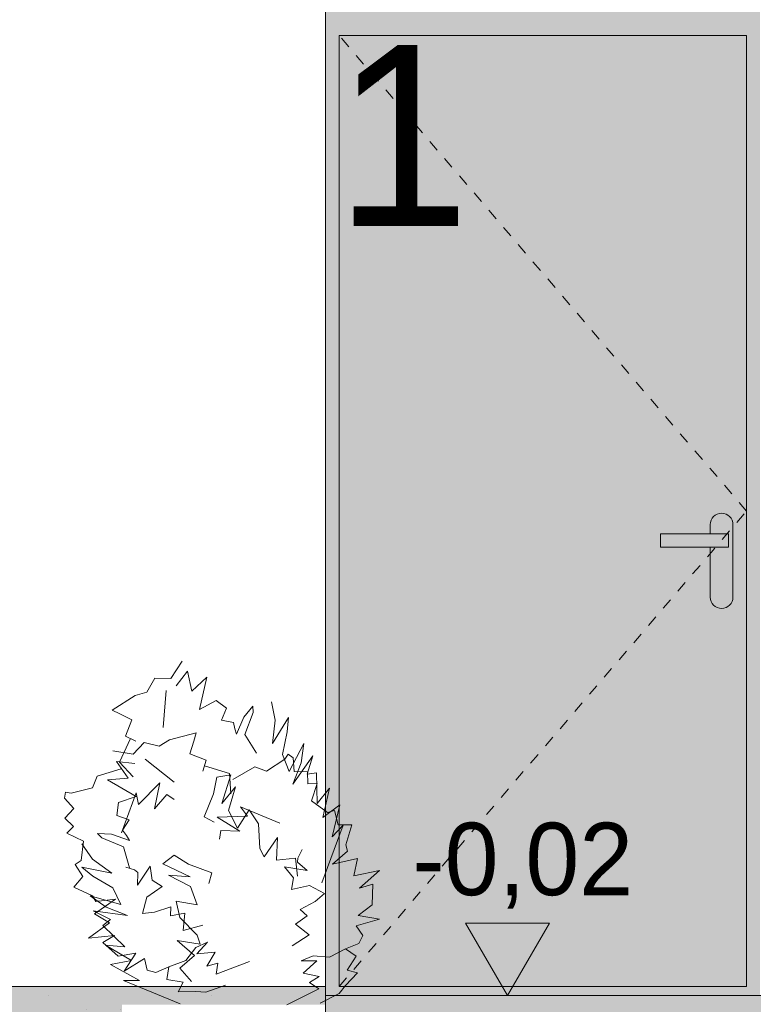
# Model space of a CAD drawing. Extents: x -366324 to -207045, y 68808 to 138616.
# Tile 115 of 170: x -216533 to -214912, y 78970 to 81145. Entities that reach past the tile are written whole.
import ezdxf

# ---------------------------------------------------------------- set-up
doc = ezdxf.new("R2010")
doc.units = 0
doc.header["$MEASUREMENT"] = 0
doc.linetypes.add('Hidden Line', pattern=[50, 25, -25])
for name, color, linetype, lineweight in [('Arch kolorystyka_Nr_Pióra__1', 7, 'Continuous', 25), ('Arch kolorystyka_Nr_Pióra__41', 7, 'Continuous', 15), ('Arch okna_Nr_Pióra__21', 7, 'Continuous', 9), ('Arch opisy okien_Nr_Pióra__18', 9, 'Continuous', 15), ('Arch schody_Nr_Pióra__21', 7, 'Continuous', 9), ('Arch wymiary_Nr_Pióra__21', 7, 'Continuous', 9), ('Arch ściany zewnętrzne_Nr_Pióra__21', 7, 'Continuous', 9)]:
    doc.layers.add(name, color=color, linetype=linetype, lineweight=lineweight)
for name, color, linetype, lineweight, true_color in [('Arch kolorystyka_Nr_Pióra__2', 7, 'Continuous', 13, 0x7f7f7f), ('Arch kolorystyka_Nr_Pióra__81', 7, 'Continuous', 9, 0x5d5d5d), ('Arch zieleń_Nr_Pióra__4', 7, 'Continuous', 9, 0x029e21)]:
    doc.layers.add(name, color=color, linetype=linetype, lineweight=lineweight, true_color=true_color)
doc.layers.add('Arch wymiary', color=7, linetype='Continuous')
doc.styles.add('GENERATED_STYLE_1', font='txt')
doc.styles.add('GENERATED_STYLE_4', font='txt')

# ---------------------------------------------------------------- blocks, each defined once
blk = doc.blocks.new('Wymiary_159', base_point=(-215455, 78989.6))
at = {"layer": 'Arch wymiary_Nr_Pióra__21', "linetype": 'Continuous'}
blk.add_hatch(color=256, dxfattribs=at).paths.add_polyline_path([(-215455, 78989.6), (-215547.8, 79149.6), (-215362.2, 79149.6)], flags=0)
for p, q in [((-215455, 78989.6), (-215547.8, 79149.6)), ((-215547.8, 79149.6), (-215362.2, 79149.6)), ((-215362.2, 79149.6), (-215455, 78989.6)), ((-215455, 78989.6), (-215575, 78989.6)), ((-215455, 78989.6), (-215335, 78989.6))]:
    blk.add_line(p, q, dxfattribs=at)
at = {"layer": 'Arch wymiary_Nr_Pióra__21', "insert": (-215665.1, 79181.6), "char_height": 160, "attachment_point": 7, "style": 'GENERATED_STYLE_1'}
blk.add_mtext('{-0,02}', dxfattribs=at)

msp = doc.modelspace()

# ---------------------------------------------------------------- hatches: boundary and pattern name
at = {"layer": 'Arch kolorystyka_Nr_Pióra__1', "linetype": 'Continuous'}
h = msp.add_hatch(dxfattribs=at)
h.set_pattern_fill('Carpet', color=256, style=0, pattern_type=2)
h.set_pattern_definition([(45, (0, 300), (-95.459415, 95.459415), [0, -90, 0, -135]), (110, (300, 300), (126.8585, 46.17272), [0, -66, 0, -114])])
h.paths.add_polyline_path([(-223816.9, 78989.6), (-222776.9, 78989.6), (-222776.9, 78969.6), (-222576.9, 78969.6), (-222576.9, 78519.6), (-222101.9, 78519.6), (-219296.9, 78519.6), (-219296.9, 78969.6), (-219096.9, 78969.6), (-219096.9, 78519.6), (-216306.9, 78519.6), (-216306.9, 78969.6), (-215856.9, 78969.6), (-215856.9, 79009.6), (-219686.9, 79009.6), (-222101.9, 79009.6), (-222101.9, 78669.6), (-222101.9, 78608.8, -0.228497), (-222116.5, 78578.5, -0.165487), (-222152.5, 78564.3, -0.039062), (-222161.3, 78564.3, -0.165487), (-222197.3, 78578.5, -0.228497), (-222211.9, 78608.8), (-222211.9, 78988.7), (-222211.9, 79009.6), (-223816.9, 79009.6)], flags=0)
at = {"layer": 'Arch kolorystyka_Nr_Pióra__2', "linetype": 'Continuous'}
h = msp.add_hatch(color=256, dxfattribs=at)
h.paths.add_polyline_path([(-214926.9, 79009.6), (-215826.9, 79009.6), (-215826.9, 81109.6), (-214926.9, 81109.6)], flags=0)
h.paths.add_polyline_path([(-215116.9, 79979.6), (-215006.9, 79979.6), (-215006.9, 79966.2), (-215006.9, 79869.6, 1), (-214956.9, 79869.6), (-214956.9, 80024.6), (-214956.9, 80029.6, 1), (-215006.9, 80029.6), (-215006.9, 80009.6), (-215116.9, 80009.6)], flags=0)
at = {"layer": 'Arch kolorystyka_Nr_Pióra__41', "linetype": 'Continuous'}
h = msp.add_hatch(color=256, dxfattribs=at)
h.paths.add_polyline_path([(-214896.9, 78989.6), (-215856.9, 78989.6), (-215856.9, 81879.6), (-214896.9, 81879.6)], flags=0)
h.paths.add_polyline_path([(-215776.9, 81799.6), (-214976.9, 81799.6), (-214976.9, 81229.6), (-215776.9, 81229.6)], flags=0)
h.paths.add_polyline_path([(-214926.9, 79009.6), (-215826.9, 79009.6), (-215826.9, 81109.6), (-214926.9, 81109.6)], flags=0)
msp.add_hatch(color=256, dxfattribs=at).paths.add_polyline_path([(-215116.9, 79979.6), (-215006.9, 79979.6), (-215006.9, 79966.2), (-215006.9, 79869.6, 1), (-214956.9, 79869.6), (-214956.9, 80024.6), (-214956.9, 80029.6, 1), (-215006.9, 80029.6), (-215006.9, 80009.6), (-215116.9, 80009.6)], flags=0)
at = {"layer": 'Arch kolorystyka_Nr_Pióra__81', "linetype": 'Continuous', "lineweight": 0, "true_color": 0x454545}
msp.add_hatch(color=250, dxfattribs=at).paths.add_polyline_path([(-222211.9, 79009.6), (-223816.9, 79009.6), (-223816.9, 78989.6), (-222776.9, 78989.6), (-222776.9, 78969.6), (-222576.9, 78969.6), (-222576.9, 78519.6), (-222101.9, 78519.6), (-219296.9, 78519.6), (-219296.9, 78969.6), (-219096.9, 78969.6), (-219096.9, 78519.6), (-216306.9, 78519.6), (-216306.9, 78969.6), (-215856.9, 78969.6), (-215856.9, 79009.6), (-219686.9, 79009.6), (-222101.9, 79009.6), (-222101.9, 78669.6), (-222101.9, 78608.8, -0.811514), (-222211.9, 78608.8), (-222211.9, 78988.7)], flags=0)
at = {"layer": 'Arch kolorystyka_Nr_Pióra__81', "linetype": 'Continuous', "lineweight": 0, "true_color": 0x171717}
msp.add_hatch(color=250, dxfattribs=at).paths.add_polyline_path([(-215856.9, 78519.6), (-213856.9, 78519.6), (-213856.9, 78969.6), (-213856.9, 78989.6), (-215856.9, 78989.6), (-215856.9, 78969.6)], flags=0)

# ---------------------------------------------------------------- linework, layer by layer
at = {"layer": 'Arch okna_Nr_Pióra__21', "linetype": 'Continuous'}
for p, q in [((-215826.9, 81109.6), (-215826.9, 79009.6)), ((-215826.9, 81109.6), (-214926.9, 81109.6)), ((-214926.9, 81109.6), (-214926.9, 79009.6)), ((-215116.9, 79979.6), (-215116.9, 80009.6)), ((-214966.9, 80009.6), (-215116.9, 80009.6)), ((-215006.9, 80009.6), (-215006.9, 80029.6)), ((-214966.9, 80009.6), (-214966.9, 79979.6)), ((-214956.9, 79869.6), (-214956.9, 80029.6)), ((-214966.9, 79979.6), (-215116.9, 79979.6)), ((-215006.9, 79869.6), (-215006.9, 79979.6)), ((-215826.9, 79009.6), (-214926.9, 79009.6))]:
    msp.add_line(p, q, dxfattribs=at)
at = {"layer": 'Arch okna_Nr_Pióra__21', "linetype": 'Hidden Line'}
for p, q in [((-214926.9, 80059.6), (-215826.9, 81109.6)), ((-215826.9, 79009.6), (-214926.9, 80059.6))]:
    msp.add_line(p, q, dxfattribs=at)
at = {"layer": 'Arch okna_Nr_Pióra__21', "linetype": 'Continuous'}
for centre, start, end in [((-214981.9, 80029.6), 0, 180), ((-214981.9, 79869.6), 180, 0)]:
    msp.add_arc(centre, 25, start, end, dxfattribs=at)
at = {"layer": 'Arch schody_Nr_Pióra__21', "linetype": 'Continuous'}
for p, q in [((-215856.9, 78989.6), (-215856.9, 78519.6)), ((-213856.9, 78989.6), (-215856.9, 78989.6))]:
    msp.add_line(p, q, dxfattribs=at)
at = {"layer": 'Arch zieleń_Nr_Pióra__4', "linetype": 'Continuous'}
for p, q in [((-216173.8, 79728.1), (-216199.2, 79689.8)), ((-216162.2, 79706.3), (-216186.8, 79673.5)), ((-216152.7, 79661.9), (-216162.2, 79706.3)), ((-216234.5, 79690.2), (-216251.7, 79659.9)), ((-216199.2, 79689.8), (-216234.5, 79690.2)), ((-216119.4, 79692.7), (-216152.7, 79661.9)), ((-216135.4, 79621.4), (-216119.4, 79692.7)), ((-216215.5, 79581.5), (-216209.5, 79663.1)), ((-216277.4, 79652.6), (-216328.3, 79619.8)), ((-216251.7, 79659.9), (-216277.4, 79652.6)), ((-216098.9, 79641.2), (-216135.4, 79621.4)), ((-216075.6, 79624.4), (-216098.9, 79641.2)), ((-216328.3, 79619.8), (-216311.7, 79611.6)), ((-216087, 79597.7), (-216075.6, 79624.4)), ((-216017.5, 79628.7), (-216037.3, 79604.6)), ((-216016.8, 79615.1), (-216017.5, 79628.7)), ((-215968.4, 79598), (-215976.6, 79638.5)), ((-216311.7, 79611.6), (-216285.3, 79598.8)), ((-216285.3, 79598.8), (-216299.3, 79562.8)), ((-216060.5, 79592.9), (-216087, 79597.7)), ((-216037.3, 79604.6), (-216054, 79566.7)), ((-216035.1, 79566.3), (-216016.8, 79615.1)), ((-215939.2, 79603.8), (-215974.6, 79546)), ((-215974.6, 79546), (-215968.4, 79598)), ((-215941.6, 79571.8), (-215939.2, 79603.8)), ((-216057.6, 79578.4), (-216060.5, 79592.9)), ((-216054, 79566.7), (-216057.6, 79578.4)), ((-216287.7, 79557.2), (-216312.6, 79505.1)), ((-216299.3, 79562.8), (-216276, 79551.7)), ((-216224.4, 79540.7), (-216201.6, 79554.6)), ((-216201.6, 79554.6), (-216142.9, 79569.6)), ((-216142.9, 79569.6), (-216148.1, 79551.8)), ((-216009.5, 79524.9), (-216035.1, 79566.3)), ((-215952.4, 79521.9), (-215941.6, 79571.8)), ((-216282, 79522.6), (-216258.2, 79548.7)), ((-216258.2, 79548.7), (-216224.4, 79540.7)), ((-216148.1, 79551.8), (-216156.7, 79523.7)), ((-215905.4, 79546.5), (-215937.6, 79484.2)), ((-215911.2, 79503.9), (-215905.4, 79546.5)), ((-216327.4, 79530.1), (-216282, 79522.6)), ((-216191.6, 79460.9), (-216255.5, 79511.9)), ((-216156.7, 79523.7), (-216120.8, 79509.5)), ((-216120.8, 79509.5), (-216128.5, 79484.9)), ((-215987.4, 79485.2), (-215947, 79511.5)), ((-215937.6, 79484.2), (-215952.4, 79521.9)), ((-215947, 79511.5), (-215940, 79522.5)), ((-215940, 79522.5), (-215928.9, 79514.6)), ((-215885.5, 79519.1), (-215929.5, 79456.7)), ((-215928.9, 79514.6), (-215926.1, 79484.2)), ((-215897.8, 79478.7), (-215885.5, 79519.1)), ((-216308.3, 79490.4), (-216361.4, 79473.9)), ((-216293.2, 79469.6), (-216319.3, 79506.7)), ((-216319.3, 79506.7), (-216278.5, 79502.4)), ((-216312.6, 79505.1), (-216281.9, 79472.7)), ((-216124.7, 79497.2), (-216069.5, 79480)), ((-216061.6, 79466.8), (-216013.5, 79494.5)), ((-216013.5, 79494.5), (-215987.4, 79485.2)), ((-215929.5, 79456.7), (-215911.2, 79503.9)), ((-216361.4, 79473.9), (-216372.3, 79448.5)), ((-216338.5, 79466.1), (-216293.2, 79469.6)), ((-216275.3, 79429.3), (-216338.5, 79466.1)), ((-216104.8, 79435.1), (-216097.4, 79471.9)), ((-216097.4, 79471.9), (-216066.2, 79477.3)), ((-216066.2, 79477.3), (-216086.2, 79413.5)), ((-216069.5, 79480), (-216066.6, 79435.4)), ((-215926.1, 79484.2), (-215896.8, 79484.1)), ((-215876.7, 79481.5), (-215897.8, 79478.7)), ((-215896.8, 79484.1), (-215896.3, 79457.1)), ((-215875.3, 79413.8), (-215876.7, 79481.5)), ((-216372.3, 79448.5), (-216419.1, 79436.8)), ((-216223.2, 79459.4), (-216270.6, 79411.8)), ((-216234.8, 79401.8), (-216223.2, 79459.4)), ((-216086.2, 79413.5), (-216056.1, 79450.9)), ((-216056.1, 79450.9), (-216071.6, 79398.7)), ((-215896.3, 79457.1), (-215875.8, 79458.1)), ((-215875.8, 79458.1), (-215887.8, 79419.4)), ((-215848.7, 79448), (-215875.3, 79413.8)), ((-215863.1, 79383), (-215848.7, 79448)), ((-216431.9, 79439.2), (-216433.7, 79425.6)), ((-216433.7, 79425.6), (-216413.3, 79402.9)), ((-216419.1, 79436.8), (-216431.9, 79439.2)), ((-216314.7, 79416.1), (-216275.3, 79429.3)), ((-216275.3, 79437.3), (-216308, 79348.8)), ((-216270.6, 79411.8), (-216275.3, 79437.3)), ((-216207.7, 79433.4), (-216234.8, 79401.8)), ((-216191.6, 79422.8), (-216207.7, 79433.4)), ((-216125.1, 79384.3), (-216104.8, 79435.1)), ((-216413.3, 79402.9), (-216433.2, 79381.4)), ((-216318.2, 79387.5), (-216314.7, 79416.1)), ((-216029.8, 79385.7), (-216045.2, 79406.6)), ((-216045.2, 79406.6), (-215958.1, 79370.2)), ((-215887.8, 79419.4), (-215852.8, 79393.8)), ((-215825.2, 79410.8), (-215863.1, 79383)), ((-215842.7, 79339.9), (-215825.2, 79410.8)), ((-216433.2, 79381.4), (-216413.7, 79362.7)), ((-216290.9, 79377.7), (-216318.2, 79387.5)), ((-216103.5, 79372.9), (-216125.1, 79384.3)), ((-216096.9, 79383.4), (-216029.8, 79385.7)), ((-216046.7, 79352.6), (-216096.9, 79383.4)), ((-216071.6, 79398.7), (-216051.6, 79359.6)), ((-216051.6, 79359.6), (-216025.8, 79399.8)), ((-216025.8, 79399.8), (-216005.3, 79368.9)), ((-215852.8, 79393.8), (-215837.2, 79398)), ((-215837.2, 79398), (-215829.4, 79367)), ((-216413.7, 79362.7), (-216428.4, 79348.3)), ((-216305.4, 79355), (-216290.9, 79377.7)), ((-216005.3, 79368.9), (-216002.6, 79314.1)), ((-215865.6, 79238.8), (-215818.5, 79365.6)), ((-215818.5, 79365.6), (-215842.7, 79339.9)), ((-215829.4, 79367), (-215798.8, 79366.4)), ((-215798.8, 79366.4), (-215812.5, 79322.4)), ((-216428.4, 79348.3), (-216391.8, 79330.7)), ((-216351.5, 79338.1), (-216360.9, 79347.8)), ((-216360.9, 79347.8), (-216329.8, 79346)), ((-216303.2, 79318.3), (-216351.5, 79338.1)), ((-216329.8, 79346), (-216290.6, 79332.4)), ((-216296.8, 79343), (-216305.4, 79355)), ((-216290.6, 79332.4), (-216296.8, 79343)), ((-216091.5, 79335.3), (-216088.4, 79354.3)), ((-216088.4, 79354.3), (-216046.7, 79352.6)), ((-215992.6, 79296), (-215963.6, 79338.8)), ((-215963.6, 79338.8), (-215965.6, 79288.4)), ((-216391.8, 79330.7), (-216397, 79287.7)), ((-216371.8, 79291), (-216395.9, 79324.6)), ((-216290.3, 79271.4), (-216303.2, 79318.3)), ((-216002.6, 79314.1), (-215992.6, 79296)), ((-215812.5, 79322.4), (-215808.4, 79308.8)), ((-216191.6, 79299.7), (-216216.8, 79280.5)), ((-216159.7, 79280.1), (-216191.6, 79299.7)), ((-215965.6, 79288.4), (-215923.5, 79292.8)), ((-215923.5, 79292.8), (-215919, 79253.5)), ((-215918.9, 79284.5), (-215918.2, 79293.4)), ((-215918.2, 79293.4), (-215909.1, 79312)), ((-215808.4, 79308.8), (-215842, 79279.9)), ((-215842, 79279.9), (-215786.7, 79292.7)), ((-215786.7, 79292.7), (-215794.9, 79254.2)), ((-216397, 79287.7), (-216410.6, 79279.1)), ((-216410.6, 79279.1), (-216393.3, 79252.3)), ((-216370.9, 79253.5), (-216395.9, 79273.5)), ((-216395.9, 79273.5), (-216329.5, 79260.2)), ((-216329.5, 79260.2), (-216371.8, 79291)), ((-216278.9, 79267.3), (-216298.7, 79273.2)), ((-216244.4, 79275.7), (-216272.4, 79233.5)), ((-216240.2, 79244.7), (-216244.4, 79275.7)), ((-216216.8, 79280.5), (-216156.5, 79251.8)), ((-216108.6, 79260.4), (-216159.7, 79280.1)), ((-215928, 79249.7), (-215947.8, 79273.9)), ((-215947.8, 79273.9), (-215897.8, 79265.6)), ((-215897.8, 79265.6), (-215918.9, 79284.5)), ((-216393.3, 79252.3), (-216413.6, 79229.4)), ((-216327, 79227.5), (-216370.9, 79253.5)), ((-216271.9, 79261.7), (-216278.9, 79267.3)), ((-216272.4, 79233.5), (-216271.9, 79261.7)), ((-216156.5, 79251.8), (-216204.4, 79255.2)), ((-216204.4, 79255.2), (-216155.6, 79230.9)), ((-216115, 79236.8), (-216108.6, 79260.4)), ((-215932.6, 79223.8), (-215928, 79249.7)), ((-215794.9, 79254.2), (-215738.2, 79265.6)), ((-215738.2, 79265.6), (-215781.7, 79227)), ((-216413.6, 79229.4), (-216372.1, 79209.6)), ((-216309.4, 79191), (-216327, 79227.5)), ((-216252.1, 79207.1), (-216218, 79230.5)), ((-216218, 79230.5), (-216240.2, 79244.7)), ((-216155.6, 79230.9), (-216140.5, 79189.7)), ((-215892.3, 79232.8), (-215932.6, 79223.8)), ((-215859.3, 79214.9), (-215892.3, 79232.8)), ((-215781.7, 79227), (-215752.9, 79236)), ((-215752.9, 79236), (-215753.9, 79190.4)), ((-216341.8, 79185.1), (-216376.9, 79209.8)), ((-216376.9, 79209.8), (-216309.4, 79191)), ((-216372.1, 79209.6), (-216364.8, 79197.3)), ((-216261.5, 79170.7), (-216252.1, 79207.1)), ((-215879.8, 79197.4), (-215859.3, 79214.9)), ((-216320.9, 79202.3), (-216367.9, 79170.5)), ((-216364.8, 79197.3), (-216320.9, 79202.3)), ((-216294.8, 79166.3), (-216341.8, 79185.1)), ((-216198.8, 79186), (-216234.7, 79173.8)), ((-216199.4, 79165.7), (-216198.8, 79186)), ((-216140.5, 79189.7), (-216187.5, 79198.2)), ((-216187.5, 79198.2), (-216178.8, 79162.1)), ((-215913.1, 79179.4), (-215879.8, 79197.4)), ((-215753.9, 79190.4), (-215785.2, 79166.4)), ((-216332.5, 79158), (-216370.4, 79176.6)), ((-216370.4, 79176.6), (-216294.8, 79166.3)), ((-216367.9, 79170.5), (-216334.1, 79150.2)), ((-216234.7, 79173.8), (-216261.5, 79170.7)), ((-216168.1, 79171.4), (-216199.4, 79165.7)), ((-216178.8, 79162.1), (-216140.5, 79122.8)), ((-216171.4, 79133.4), (-216168.1, 79171.4)), ((-215923.4, 79147), (-215897.8, 79166.1)), ((-215897.8, 79166.1), (-215913.1, 79179.4)), ((-215785.2, 79166.4), (-215738.2, 79158.2)), ((-216334.1, 79150.2), (-216381, 79116.5)), ((-216348.9, 79144.5), (-216332.5, 79158)), ((-216300.2, 79097.4), (-216348.9, 79144.5)), ((-216128.4, 79144.9), (-216171.4, 79133.4)), ((-215893.3, 79123.6), (-215923.4, 79147)), ((-215738.2, 79158.2), (-215789.5, 79143.9)), ((-215789.5, 79143.9), (-215774.6, 79122.6)), ((-216381, 79116.5), (-216323.1, 79122)), ((-216323.1, 79122), (-216349.3, 79107.1)), ((-216140.5, 79122.8), (-216134.1, 79103.2)), ((-215930.9, 79099.8), (-215893.3, 79123.6)), ((-215774.6, 79122.6), (-215783.7, 79104.9)), ((-216349.3, 79107.1), (-216315.2, 79076.8)), ((-216286, 79067.5), (-216343.3, 79101.2)), ((-216343.3, 79101.2), (-216300.2, 79097.4)), ((-216134.1, 79103.2), (-216185.2, 79111.1)), ((-216185.2, 79111.1), (-216146.9, 79078.3)), ((-216144, 79095.5), (-216117.8, 79107.3)), ((-216117.8, 79107.3), (-216141.4, 79082.1)), ((-215783.7, 79104.9), (-215812.7, 79092.6)), ((-216315.2, 79076.8), (-216276.4, 79083.4)), ((-216276.4, 79083.4), (-216302.3, 79043.4)), ((-216146.9, 79078.3), (-216178.8, 79050.4)), ((-216165.8, 79067.3), (-216144, 79095.5)), ((-216141.4, 79082.1), (-216100.9, 79085.8)), ((-216100.9, 79085.8), (-216119.2, 79054.8)), ((-215884.1, 79077.7), (-215910.6, 79066.5)), ((-215848.6, 79074.4), (-215884.1, 79077.7)), ((-215812.7, 79092.6), (-215848.6, 79074.4)), ((-215812.7, 79092.6), (-215789.5, 79076.8)), ((-215789.5, 79076.8), (-215809.2, 79046.1)), ((-216332.1, 79058.6), (-216286, 79067.5)), ((-216268.2, 79023.3), (-216332.1, 79058.6)), ((-216302.3, 79043.4), (-216256.9, 79071.2)), ((-216256.9, 79071.2), (-216251.5, 79045.8)), ((-216232.3, 79040.4), (-216203.6, 79053.4)), ((-216203.6, 79053.4), (-216207.7, 79025.5)), ((-216203.6, 79053.4), (-216165.8, 79067.3)), ((-216119.2, 79054.8), (-216094.8, 79061.5)), ((-216098.9, 79037), (-216025, 79064.7)), ((-216094.8, 79061.5), (-216098.9, 79037)), ((-215910.6, 79066.5), (-215876.1, 79066.7)), ((-215876.1, 79066.7), (-215906.3, 79039.5)), ((-216251.5, 79045.8), (-216232.3, 79040.4)), ((-216178.8, 79050.4), (-216153, 79020.4)), ((-215906.3, 79039.5), (-215871.2, 79031.8)), ((-215871.2, 79031.8), (-215892.6, 79018.5)), ((-215786.7, 79039.7), (-215813.2, 79011.7)), ((-215809.2, 79046.1), (-215786.7, 79039.7)), ((-216303.5, 79023), (-216268.2, 79023.3)), ((-216178.6, 78971.2), (-216303.5, 79023)), ((-216207.7, 79025.5), (-216171.8, 79019.1)), ((-216171.8, 79019.1), (-216182.5, 78998.2)), ((-216121.5, 78997.1), (-216077.8, 79012.8)), ((-215892.6, 79018.5), (-215872, 79004.8)), ((-215813.2, 79011.7), (-215827.3, 78994.2)), ((-216182.5, 78998.2), (-216144, 78998.6)), ((-216144, 78998.6), (-216121.5, 78997.1)), ((-215872, 79004.8), (-215942.5, 78969.6)), ((-215827.3, 78994.2), (-215868.6, 78972.9))]:
    msp.add_line(p, q, dxfattribs=at)
at = {"layer": 'Arch ściany zewnętrzne_Nr_Pióra__21', "linetype": 'Continuous'}
for p, q in [((-215856.9, 78989.6), (-215856.9, 81879.6)), ((-215856.9, 79009.6), (-222101.9, 79009.6))]:
    msp.add_line(p, q, dxfattribs=at)

# ---------------------------------------------------------------- block references
at = {"layer": 'Arch wymiary', "linetype": 'Continuous'}
msp.add_blockref('Wymiary_159', (-215455, 78989.6), dxfattribs=at)

# ---------------------------------------------------------------- texts
at = {"layer": 'Arch opisy okien_Nr_Pióra__18', "linetype": 'Continuous', "insert": (-215687.3, 81088.7), "char_height": 400, "attachment_point": 2, "style": 'GENERATED_STYLE_4'}
msp.add_mtext('{1}', dxfattribs=at)

doc.saveas('drawing.dxf')
